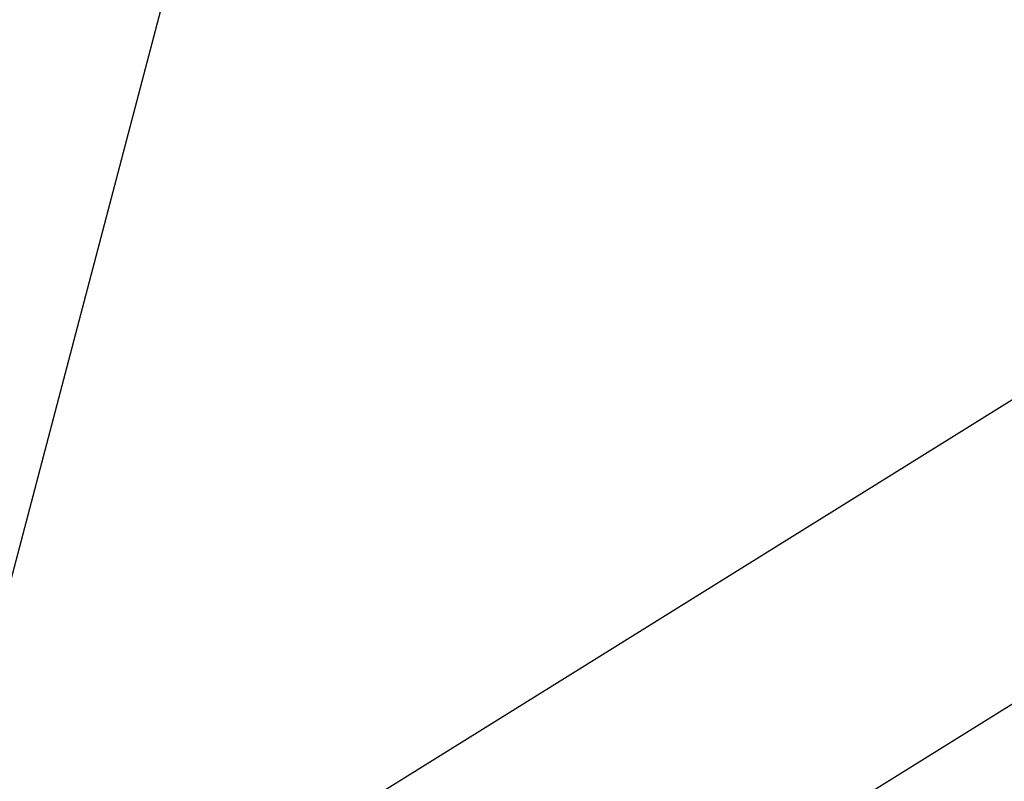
# Model space of a CAD drawing. Extents: x -219 to 381, y -9 to 31.
# Tile 174 of 256: x -0.61892 to -0.61744, y 18.2575 to 18.25865. Entities that reach past the tile are written whole.
import ezdxf

# ---------------------------------------------------------------- set-up
doc = ezdxf.new("R2010")
doc.units = 0
doc.header["$LTSCALE"] = 25.4
doc.layers.get('0').update_dxf_attribs({"color": 13, "linetype": 'CONTINUOUS'})

# ---------------------------------------------------------------- blocks, each defined once
blk = doc.blocks.new('IMPULSE-LED-S-8115_STL_1')
at = {"color": 250}
for p, q in [((-0.689485, 18.2132454, 217.2323456), (-0.367781, 18.4133987, 217.4510956)), ((-0.689485, 18.2132454, 217.2323456), (-0.367781, 18.4133987, 217.4510956)), ((-0.6476325, 18.14884, 214.3491211), (-0.5807372, 18.4028358, 214.2289734)), ((-0.6476325, 18.14884, 214.3491211), (-0.5807372, 18.4028358, 214.2289734)), ((-0.5284384, 18.3130093, 2.9797046), (-0.6892695, 18.2129002, 2.8703296)), ((-0.5284384, 18.3130093, 2.9797046), (-0.6892695, 18.2129002, 2.8703296))]:
    blk.add_line(p, q, dxfattribs=at)
mesh = blk.add_polyface(dxfattribs=at)
corners = [(-0.2579035, 18.2585182, 217.4640045), (-0.6201912, 18.1094322, 217.2392731), (-0.5531097, 18.0210152, 217.2452545)]
mesh.append_faces([[corners[k] for k in face] for face in [(0, 1, 2)]], dxfattribs={"color": 250})

msp = doc.modelspace()

# ---------------------------------------------------------------- block references
at = {"color": 0}
msp.add_blockref('IMPULSE-LED-S-8115_STL_1', (0, 0), dxfattribs=at)

doc.saveas('drawing.dxf')
